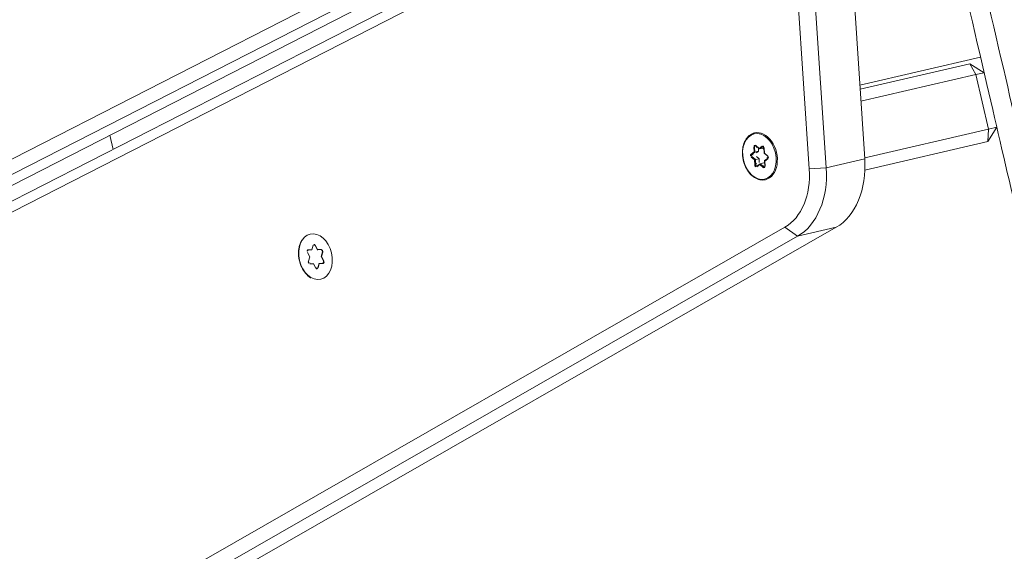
# Model space of a CAD drawing. Extents: x 5477758 to 5478338, y 5918274 to 5918502.
# Tile 92 of 121: x 5477951.73 to 5477951.976, y 5918461.848 to 5918461.981. Entities that reach past the tile are written whole.
import ezdxf

# ---------------------------------------------------------------- set-up
doc = ezdxf.new("R2010")
doc.units = 0
doc.layers.get('0').update_dxf_attribs({"color": 8, "linetype": 'CONTINUOUS', "lineweight": 13})
doc.layers.add('0_PROJEKTOWANE ZABAWKI', color=8, linetype='CONTINUOUS', lineweight=0)

# ---------------------------------------------------------------- blocks, each defined once
blk = doc.blocks.new('zw$CEC1')
for p, q in [((1182.028, -666.928), (1182.028, -670.027)), ((1182.128, -667.228), (1182.428, -666.928)), ((1182.428, -667.14), (1182.128, -667.228)), ((1182.428, -666.928), (1182.428, -667.14)), ((1182.428, -667.14), (1183.828, -667.14)), ((1182.428, -670.092), (1182.428, -667.14)), ((1183.828, -666.928), (1184.128, -667.228)), ((1183.828, -667.14), (1183.828, -666.928)), ((1184.128, -667.228), (1183.828, -667.14)), ((1183.828, -667.14), (1183.828, -670.321)), ((1182.128, -667.228), (1182.128, -670.043)), ((1184.128, -670.385), (1184.128, -667.228)), ((1177.633, -669.309), (1183.85, -670.324)), ((1183.85, -671.314), (1177.633, -670.299)), ((1183.85, -670.324), (1183.85, -671.314)), ((1177.565, -670.718), (1183.783, -671.733)), ((1174.7, -671.318), (1190.147, -733.265)), ((1183.783, -671.733), (1183.85, -671.314)), ((1185.357, -671.408), (1203.852, -732.935)), ((1185.357, -672.398), (1185.357, -671.408)), ((1175.213, -671.923), (1191.334, -736.571)), ((1190.147, -734.255), (1174.7, -672.308)), ((1191.63, -736.747), (1175.509, -672.098)), ((1174.405, -672.557), (1189.852, -734.503)), ((1185.357, -672.398), (1185.063, -672.654)), ((1203.852, -733.925), (1185.357, -672.398)), ((1182.964, -672.756), (1182.999, -672.842)), ((1182.979, -672.743), (1182.979, -672.739)), ((1183.016, -672.835), (1182.979, -672.743)), ((1183.016, -672.721), (1183.145, -672.743)), ((1183.016, -672.835), (1183.016, -672.742)), ((1183.142, -672.738), (1183.019, -672.716)), ((1183.23, -672.674), (1183.142, -672.738)), ((1183.146, -672.743), (1183.239, -672.675)), ((1183.292, -672.682), (1183.329, -672.774)), ((1183.341, -672.773), (1183.306, -672.687)), ((1183.332, -672.776), (1183.461, -672.799)), ((1183.464, -672.795), (1183.341, -672.773)), ((1183.401, -672.789), (1183.38, -672.804)), ((1183.38, -672.899), (1183.38, -672.804)), ((1185.063, -672.654), (1203.558, -734.182)), ((1182.999, -672.842), (1182.911, -672.907)), ((1182.92, -672.909), (1183.013, -672.84)), ((1182.933, -672.96), (1183.056, -672.982)), ((1182.936, -672.939), (1182.936, -672.936)), ((1183.068, -672.962), (1182.936, -672.939)), ((1183.068, -672.867), (1182.995, -672.854)), ((1183.056, -672.982), (1183.091, -673.068)), ((1183.068, -672.962), (1183.068, -672.867)), ((1183.094, -672.932), (1183.068, -672.867)), ((1183.105, -673.055), (1183.068, -672.962)), ((1183.105, -673.051), (1183.105, -673.055)), ((1183.25, -672.994), (1183.156, -673.063)), ((1183.156, -673.063), (1183.156, -673.06)), ((1183.167, -673.081), (1183.255, -673.017)), ((1183.25, -672.899), (1183.183, -672.948)), ((1183.343, -672.915), (1183.25, -672.899)), ((1183.25, -672.994), (1183.25, -672.899)), ((1183.382, -673.018), (1183.25, -672.994)), ((1183.255, -673.017), (1183.378, -673.039)), ((1183.475, -672.83), (1183.38, -672.899)), ((1183.381, -672.902), (1183.418, -672.994)), ((1183.382, -673.014), (1183.382, -673.018)), ((1183.397, -672.913), (1183.485, -672.848)), ((1183.432, -672.999), (1183.397, -672.913)), ((1183.475, -672.826), (1183.475, -672.83)), ((1182.989, -684.079), (1182.969, -684.168)), ((1183.054, -684.062), (1183.158, -684.121)), ((1183.16, -684.116), (1183.061, -684.059)), ((1183.158, -684.121), (1183.283, -684.087)), ((1183.279, -684.084), (1183.16, -684.116)), ((1183.319, -684.207), (1183.339, -684.118)), ((1182.838, -684.254), (1182.937, -684.311)), ((1182.969, -684.168), (1182.85, -684.2)), ((1182.854, -684.204), (1182.979, -684.17)), ((1182.937, -684.311), (1182.917, -684.4)), ((1183.268, -684.439), (1183.287, -684.35)), ((1183.287, -684.35), (1183.406, -684.318)), ((1183.307, -684.206), (1183.411, -684.266)), ((1183.418, -684.263), (1183.319, -684.207)), ((1182.978, -684.434), (1183.096, -684.402)), ((1183.096, -684.402), (1183.195, -684.459)), ((1179.368, -688.585), (1179.006, -688.585))]:
    blk.add_line(p, q)
for centre, major_axis, ratio, start_param, end_param in [((1183.401, -671.702), (2, 0), 0.707107, 0.20944, 1.343904), ((1183.401, -672.692), (2, 0), 0.707107, 0.20944, 1.343904), ((1183.401, -672.904), (1.7, 0), 0.707107, 0.20944, 1.343904), ((1183.198, -672.863), (0.6, 0), 0.707107, 0, 3.141593), ((1183.008, -672.747), (-0.045, 0), 0.707107, 4.467995, 6.56239), ((1182.964, -672.745), (0.0139, 0.0056), 0.679724, 4.443473, 6.01427), ((1183.008, -672.737), (-0.03, 0), 0.707107, 0, 0.279204), ((1183.198, -672.863), (0.25, 0), 0.707107, 2.244927, 2.557585), ((1183.019, -672.706), (-0.0026, -0.0148), 0.171098, 0, 0.800479), ((1183.142, -672.728), (-0.0037, 0.0158), 0.19164, 2.259533, 3.223174), ((1183.198, -672.863), (0.25, 0), 0.707107, 1.152569, 1.475438), ((1183.262, -672.696), (0.045, 0), 0.707107, 0.279204, 2.3736), ((1183.23, -672.663), (0.0089, -0.0121), 0.508626, 5.319544, 6.283185), ((1183.306, -672.676), (-0.0139, -0.0056), 0.679724, 0, 1.301881), ((1183.341, -672.763), (0.0104, 0.0129), 0.462667, 2.890892, 4.192773), ((1183.198, -672.863), (0.25, 0), 0.707107, 0.095219, 0.407877), ((1183.464, -672.784), (-0.0026, -0.0148), 0.171098, 0, 0.800479), ((1183.453, -672.826), (0.045, 0), 0.707107, 5.515192, 7.609587), ((1183.453, -672.815), (0.03, 0), 0.707107, 5.515192, 6.283185), ((1182.944, -672.929), (-0.045, 0), 0.707107, 5.515192, 7.609587), ((1182.911, -672.896), (0.0089, -0.0121), 0.508626, 5.319544, 6.283185), ((1182.944, -672.919), (-0.03, 0), 0.707107, 0, 1.326402), ((1182.933, -672.949), (-0.0026, -0.0148), 0.171098, 0.800479, 2.371275), ((1183.198, -672.863), (-0.25, 0), 0.707107, 0.130169, 0.46319), ((1182.999, -672.832), (0.0166, -0.0047), 0.601017, 4.881509, 6.452305), ((1183.056, -672.971), (0.0104, 0.0129), 0.462667, 4.192773, 5.763569), ((1183.091, -673.057), (0.0139, 0.0056), 0.679724, 4.443473, 6.01427), ((1183.198, -672.863), (-0.25, 0), 0.707107, 1.142416, 1.510388), ((1183.134, -673.049), (-0.03, 0), 0.707107, 0.279204, 2.3736), ((1183.255, -673.006), (-0.0037, 0.0158), 0.19164, 0.688736, 2.259533), ((1183.198, -672.863), (-0.25, 0), 0.707107, 2.189614, 2.547433), ((1183.389, -673.008), (0.045, 0), 0.707107, 4.467995, 6.56239), ((1183.378, -673.028), (-0.0026, -0.0148), 0.171098, 0.800479, 2.371275), ((1183.397, -672.902), (-0.0166, 0.0047), 0.601017, 0.16912, 1.739916), ((1183.389, -672.997), (0.03, 0), 0.707107, 4.467995, 6.283185), ((1183.432, -672.988), (-0.0139, -0.0056), 0.679724, 0, 1.301881), ((1183.485, -672.837), (0.0089, -0.0121), 0.508626, 3.748748, 5.319544), ((1183.134, -673.059), (-0.045, 0), 0.707107, 0.279204, 2.3736), ((1183.167, -673.071), (0.0089, -0.0121), 0.508626, 3.748748, 5.319544), ((1183.033, -684.084), (-0.045, 0), 0.707107, 4.031911, 6.126306), ((1182.989, -684.068), (0.0146, -0.0033), 0.698423, 4.867373, 6.098332), ((1183.061, -684.049), (-0.0075, -0.013), 0.444887, 0, 0.910068), ((1183.16, -684.105), (0.0021, 0.0161), 0.109123, 3.096445, 4.006514), ((1183.295, -684.113), (0.045, 0), 0.707107, 6.126306, 8.220701), ((1183.279, -684.073), (0.0039, -0.0145), 0.253537, 5.463412, 6.283185), ((1183.339, -684.108), (0.0146, -0.0033), 0.698423, 3.636413, 4.867373), ((1182.866, -684.23), (-0.045, 0), 0.707107, 5.079108, 7.173503), ((1182.838, -684.244), (-0.0075, -0.013), 0.444887, 0.910068, 2.141028), ((1182.85, -684.189), (0.0039, -0.0145), 0.253537, 5.463412, 6.283185), ((1182.937, -684.3), (-0.0157, -0.0069), 0.585809, 1.317924, 2.548884), ((1182.969, -684.157), (-0.0121, 0.0116), 0.509239, 2.0238, 3.254759), ((1183.096, -684.391), (0.0021, 0.0161), 0.109123, 4.006514, 5.237473), ((1183.287, -684.339), (-0.0121, 0.0116), 0.509239, 0.79284, 2.0238), ((1183.319, -684.196), (-0.0157, -0.0069), 0.585809, 0.086965, 1.317924), ((1183.406, -684.307), (0.0039, -0.0145), 0.253537, 4.232452, 5.463412), ((1183.39, -684.288), (0.045, 0), 0.707107, 5.079108, 7.173503), ((1183.418, -684.253), (-0.0075, -0.013), 0.444887, 0, 0.910068), ((1182.961, -684.405), (-0.045, 0), 0.707107, 6.126306, 8.220701), ((1182.917, -684.389), (0.0146, -0.0033), 0.698423, 4.867373, 6.098332), ((1182.978, -684.424), (0.0039, -0.0145), 0.253537, 4.232452, 5.463412), ((1183.223, -684.434), (0.045, 0), 0.707107, 4.031911, 6.126306), ((1183.195, -684.448), (-0.0075, -0.013), 0.444887, 0.910068, 2.141028), ((1183.268, -684.428), (0.0146, -0.0033), 0.698423, 3.636413, 4.867373)]:
    blk.add_ellipse(centre, major_axis=major_axis, ratio=ratio, start_param=start_param, end_param=end_param)
for centre, major_axis in [((1183.198, -672.878), (-0.58, 0)), ((1183.128, -684.259), (0.58, 0))]:
    blk.add_ellipse(centre, major_axis=major_axis, ratio=0.707107)
for points, knots in [([(1185.928, -663.428), (1185.92, -663.428), (1185.912, -663.428), (1185.718, -663.428), (1185.535, -663.428), (1184.553, -663.428), (1183.711, -663.428), (1181.437, -663.428), (1179.931, -663.428), (1175.708, -663.428), (1172.842, -663.428), (1167.867, -663.428), (1165.775, -663.428), (1161.975, -663.428), (1160.125, -663.428), (1157.094, -663.428), (1155.952, -663.428), (1152.126, -663.428), (1149.918, -663.428), (1144.631, -663.428), (1141.592, -663.428), (1133.362, -663.428), (1129.292, -663.428), (1125.141, -663.428), (1121.09, -663.428), (1116.962, -663.428), (1109.398, -663.428), (1105.404, -663.428), (1097.178, -663.428), (1092.945, -663.428), (1086.247, -663.428), (1084.057, -663.428), (1080.368, -663.428), (1078.913, -663.428), (1076.716, -663.428), (1075.923, -663.428), (1074.514, -663.428), (1073.944, -663.428), (1071.753, -663.428), (1070.083, -663.428), (1066.71, -663.428), (1065.138, -663.428), (1062.035, -663.428), (1060.513, -663.428), (1058.928, -663.428)], [1.481535, 1.481535, 1.481535, 1.481535, 1.518758, 1.518758, 2.379658, 2.379658, 5.597938, 5.597938, 10.538019, 10.538019, 18.696385, 18.696385, 24.527079, 24.527079, 29.575647, 29.575647, 32.535382, 32.535382, 39.355172, 39.355172, 49.134696, 49.134696, 58.493436, 58.493436, 58.493436, 67.627244, 67.627244, 74.794433, 74.794433, 81.961623, 81.961623, 87.411225, 87.411225, 93.164019, 93.164019, 96.599059, 96.599059, 98.916813, 98.916813, 105.38718, 105.38718, 110.834573, 110.834573, 115.773922, 115.773922, 115.773922, 115.773922]), ([(1058.927, -663.92), (1060.523, -663.92), (1062.054, -663.92), (1065.164, -663.92), (1066.734, -663.92), (1070.101, -663.92), (1071.766, -663.92), (1073.946, -663.92), (1074.514, -663.92), (1075.915, -663.92), (1076.705, -663.92), (1078.897, -663.92), (1080.352, -663.92), (1084.045, -663.92), (1086.239, -663.92), (1092.944, -663.92), (1097.179, -663.92), (1105.409, -663.92), (1109.403, -663.92), (1116.968, -663.92), (1121.096, -663.92), (1125.146, -663.92), (1129.296, -663.92), (1133.365, -663.92), (1141.591, -663.92), (1144.628, -663.92), (1149.914, -663.92), (1152.123, -663.92), (1155.951, -663.92), (1157.093, -663.92), (1160.126, -663.92), (1161.976, -663.92), (1165.775, -663.92), (1167.866, -663.92), (1172.838, -663.92), (1175.7, -663.92), (1179.913, -663.92), (1181.414, -663.92), (1183.676, -663.92), (1184.512, -663.92), (1185.486, -663.92), (1185.666, -663.92), (1185.878, -663.92), (1185.905, -663.92), (1185.933, -663.92)], [-115.806845, -115.806845, -115.806845, -115.806845, -110.834573, -110.834573, -105.38718, -105.38718, -98.916813, -98.916813, -96.599059, -96.599059, -93.164019, -93.164019, -87.411225, -87.411225, -81.961623, -81.961623, -74.794433, -74.794433, -67.627244, -67.627244, -58.493436, -58.493436, -58.493436, -49.134696, -49.134696, -39.355172, -39.355172, -32.535382, -32.535382, -29.575647, -29.575647, -24.527079, -24.527079, -18.696385, -18.696385, -10.538019, -10.538019, -5.597938, -5.597938, -2.379658, -2.379658, -1.518758, -1.518758, -1.390315, -1.390315, -1.390315, -1.390315]), ([(1185.933, -666.435), (1184.96, -666.435), (1183.865, -666.435), (1181.31, -666.435), (1179.819, -666.435), (1175.892, -666.435), (1173.383, -666.435), (1168.638, -666.435), (1166.306, -666.435), (1162.268, -666.435), (1160.59, -666.435), (1155.531, -666.435), (1153.392, -666.435), (1145.933, -666.435), (1142.968, -666.435), (1138.957, -666.435), (1136.135, -666.435), (1132.796, -666.435), (1122.514, -666.435), (1116.479, -666.435), (1104.632, -666.435), (1098.821, -666.435), (1090.619, -666.435), (1087.898, -666.435), (1083.133, -666.435), (1081.427, -666.435), (1078.494, -666.435), (1077.267, -666.435), (1075.113, -666.435), (1074.209, -666.435), (1072.179, -666.435), (1071.052, -666.435), (1067.125, -666.435), (1063.755, -666.435), (1058.927, -666.435)], [0.478318, 0.478318, 0.478318, 0.478318, 3.307686, 3.307686, 6.615372, 6.615372, 11.720097, 11.720097, 16.66119, 16.66119, 20.086268, 20.086268, 26.717745, 26.717745, 33.32238, 33.32238, 33.32238, 37.968614, 37.968614, 43.976092, 43.976092, 49.98357, 49.98357, 53.186468, 53.186468, 56.000528, 56.000528, 58.814588, 58.814588, 60.765103, 60.765103, 62.715617, 62.715617, 66.516875, 66.516875, 66.516875, 66.516875]), ([(1058.928, -666.928), (1063.735, -666.928), (1067.098, -666.928), (1071.031, -666.928), (1072.164, -666.928), (1074.207, -666.928), (1075.118, -666.928), (1077.286, -666.928), (1078.517, -666.928), (1081.448, -666.928), (1083.15, -666.928), (1087.906, -666.928), (1090.624, -666.928), (1098.817, -666.928), (1104.626, -666.928), (1116.47, -666.928), (1122.506, -666.928), (1132.791, -666.928), (1136.133, -666.928), (1138.956, -666.928), (1142.971, -666.928), (1145.939, -666.928), (1153.396, -666.928), (1155.532, -666.928), (1160.588, -666.928), (1162.267, -666.928), (1166.306, -666.928), (1168.639, -666.928), (1173.39, -666.928), (1175.904, -666.928), (1179.844, -666.928), (1181.342, -666.928), (1183.883, -666.928), (1184.96, -666.928), (1185.928, -666.928)], [-66.505201, -66.505201, -66.505201, -66.505201, -62.715617, -62.715617, -60.765103, -60.765103, -58.814588, -58.814588, -56.000528, -56.000528, -53.186468, -53.186468, -49.98357, -49.98357, -43.976092, -43.976092, -37.968614, -37.968614, -33.32238, -33.32238, -33.32238, -26.717745, -26.717745, -20.086268, -20.086268, -16.66119, -16.66119, -11.720097, -11.720097, -6.615372, -6.615372, -3.307686, -3.307686, -0.555747, -0.555747, -0.555747, -0.555747]), ([(1183.016, -672.721), (1183.013, -672.72), (1183.01, -672.72), (1183.004, -672.72), (1183, -672.72), (1182.995, -672.722), (1182.992, -672.723), (1182.987, -672.725), (1182.985, -672.726), (1182.982, -672.729), (1182.98, -672.73), (1182.979, -672.733), (1182.978, -672.734), (1182.978, -672.736), (1182.978, -672.736), (1182.978, -672.737)], [1.570796, 1.570796, 1.570796, 1.570796, 1.844329, 1.844329, 2.119118, 2.119118, 2.392017, 2.392017, 2.661992, 2.661992, 2.936562, 2.936562, 3.253095, 3.253095, 3.385987, 3.385987, 3.385987, 3.385987]), ([(1183.292, -672.682), (1183.291, -672.68), (1183.29, -672.678), (1183.286, -672.675), (1183.284, -672.674), (1183.279, -672.671), (1183.277, -672.67), (1183.271, -672.669), (1183.268, -672.668), (1183.262, -672.668), (1183.259, -672.668), (1183.252, -672.669), (1183.249, -672.67), (1183.244, -672.672), (1183.242, -672.673), (1183.24, -672.675), (1183.239, -672.675), (1183.239, -672.675)], [0.523599, 0.523599, 0.523599, 0.523599, 0.927172, 0.927172, 1.204378, 1.204378, 1.47422, 1.47422, 1.746688, 1.746688, 2.021391, 2.021391, 2.295276, 2.295276, 2.566083, 2.566083, 2.617994, 2.617994, 2.617994, 2.617994]), ([(1183.483, -672.815), (1183.483, -672.814), (1183.483, -672.813), (1183.482, -672.811), (1183.481, -672.81), (1183.479, -672.807), (1183.478, -672.806), (1183.474, -672.804), (1183.472, -672.802), (1183.467, -672.8), (1183.464, -672.8), (1183.461, -672.799)], [0.244394, 0.244394, 0.244394, 0.244394, 0.509675, 0.509675, 0.774955, 0.774955, 1.040236, 1.040236, 1.305516, 1.305516, 1.570796, 1.570796, 1.570796, 1.570796]), ([(1183.798, -672.863), (1183.798, -672.909), (1183.788, -672.954), (1183.749, -673.04), (1183.72, -673.081), (1183.645, -673.155), (1183.599, -673.187), (1183.495, -673.24), (1183.436, -673.261), (1183.314, -673.288), (1183.249, -673.294), (1183.121, -673.292), (1183.057, -673.284), (1182.936, -673.253), (1182.879, -673.231), (1182.778, -673.174), (1182.733, -673.14), (1182.662, -673.062), (1182.635, -673.02), (1182.605, -672.938), (1182.598, -672.901), (1182.598, -672.863)], [6.038791, 6.038791, 6.038791, 6.038791, 6.34864, 6.34864, 6.66324, 6.66324, 6.984393, 6.984393, 7.307998, 7.307998, 7.63188, 7.63188, 7.955712, 7.955712, 8.279598, 8.279598, 8.603057, 8.603057, 8.923488, 8.923488, 9.180384, 9.180384, 9.180384, 9.180384]), ([(1182.92, -672.909), (1182.919, -672.909), (1182.918, -672.91), (1182.917, -672.912), (1182.916, -672.912), (1182.915, -672.914), (1182.915, -672.914), (1182.914, -672.916), (1182.914, -672.916), (1182.914, -672.917), (1182.914, -672.918), (1182.914, -672.919)], [2.6179939, 2.6179939, 2.6179939, 2.6179939, 2.7715925, 2.7715925, 2.9251911, 2.9251911, 3.0787897, 3.0787897, 3.2323883, 3.2323883, 3.385987, 3.385987, 3.385987, 3.385987]), ([(1183.419, -672.997), (1183.419, -672.997), (1183.419, -672.997), (1183.419, -672.996), (1183.419, -672.996), (1183.419, -672.996), (1183.419, -672.995), (1183.419, -672.995), (1183.419, -672.995), (1183.418, -672.994), (1183.418, -672.994), (1183.418, -672.994)], [0.2443943, 0.2443943, 0.2443943, 0.2443943, 0.3002352, 0.3002352, 0.3560761, 0.3560761, 0.411917, 0.411917, 0.4677579, 0.4677579, 0.5235988, 0.5235988, 0.5235988, 0.5235988]), ([(1183.054, -684.062), (1183.052, -684.06), (1183.049, -684.059), (1183.044, -684.058), (1183.041, -684.057), (1183.035, -684.056), (1183.032, -684.056), (1183.025, -684.057), (1183.022, -684.058), (1183.017, -684.059), (1183.014, -684.06), (1183.01, -684.063), (1183.008, -684.064), (1183.006, -684.067), (1183.005, -684.068), (1183.004, -684.069)], [2.617994, 2.617994, 2.617994, 2.617994, 2.887994, 2.887994, 3.159616, 3.159616, 3.433996, 3.433996, 3.708396, 3.708396, 3.980025, 3.980025, 4.250033, 4.250033, 4.507901, 4.507901, 4.507901, 4.507901]), ([(1183.324, -684.098), (1183.324, -684.098), (1183.324, -684.098), (1183.323, -684.097), (1183.321, -684.095), (1183.317, -684.092), (1183.315, -684.091), (1183.311, -684.088), (1183.308, -684.088), (1183.302, -684.086), (1183.299, -684.086), (1183.293, -684.086), (1183.289, -684.086), (1183.285, -684.087), (1183.284, -684.087), (1183.283, -684.087)], [2.089043, 2.089043, 2.089043, 2.089043, 2.115179, 2.115179, 2.454488, 2.454488, 2.728905, 2.728905, 2.998922, 2.998922, 3.271871, 3.271871, 3.546663, 3.546663, 3.665191, 3.665191, 3.665191, 3.665191]), ([(1182.854, -684.204), (1182.852, -684.204), (1182.849, -684.205), (1182.845, -684.207), (1182.843, -684.208), (1182.841, -684.211), (1182.839, -684.212), (1182.838, -684.214), (1182.838, -684.214), (1182.837, -684.215)], [3.6651914, 3.6651914, 3.6651914, 3.6651914, 3.9060068, 3.9060068, 4.1468222, 4.1468222, 4.3876376, 4.3876376, 4.5079013, 4.5079013, 4.5079013, 4.5079013]), ([(1183.419, -684.273), (1183.418, -684.273), (1183.418, -684.272), (1183.416, -684.27), (1183.415, -684.269), (1183.413, -684.267), (1183.412, -684.267), (1183.411, -684.266)], [2.0890429, 2.0890429, 2.0890429, 2.0890429, 2.2618666, 2.2618666, 2.4399303, 2.4399303, 2.6179939, 2.6179939, 2.6179939, 2.6179939]), ([(1183.616, -684.496), (1183.615, -684.497), (1183.614, -684.498), (1183.575, -684.536), (1183.529, -684.569), (1183.424, -684.622), (1183.366, -684.642), (1183.243, -684.669), (1183.179, -684.676), (1183.051, -684.674), (1182.987, -684.665), (1182.866, -684.634), (1182.809, -684.612), (1182.713, -684.559), (1182.674, -684.529), (1182.64, -684.496)], [5.170989, 5.170989, 5.170989, 5.170989, 5.179959, 5.179959, 5.501111, 5.501111, 5.824717, 5.824717, 6.148599, 6.148599, 6.47243, 6.47243, 6.796317, 6.796317, 7.081622, 7.081622, 7.081622, 7.081622])]:
    blk.add_open_spline(points, degree=3, knots=knots)

msp = doc.modelspace()

# ---------------------------------------------------------------- block references
at = {"layer": '0_PROJEKTOWANE ZABAWKI', "xscale": 0.009981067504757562, "yscale": 0.009981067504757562, "zscale": 0.009981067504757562, "rotation": 283.0720937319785}
msp.add_blockref('zw$CEC1', (5477955.78541, 5918474.9692), dxfattribs=at)

doc.saveas('drawing.dxf')
